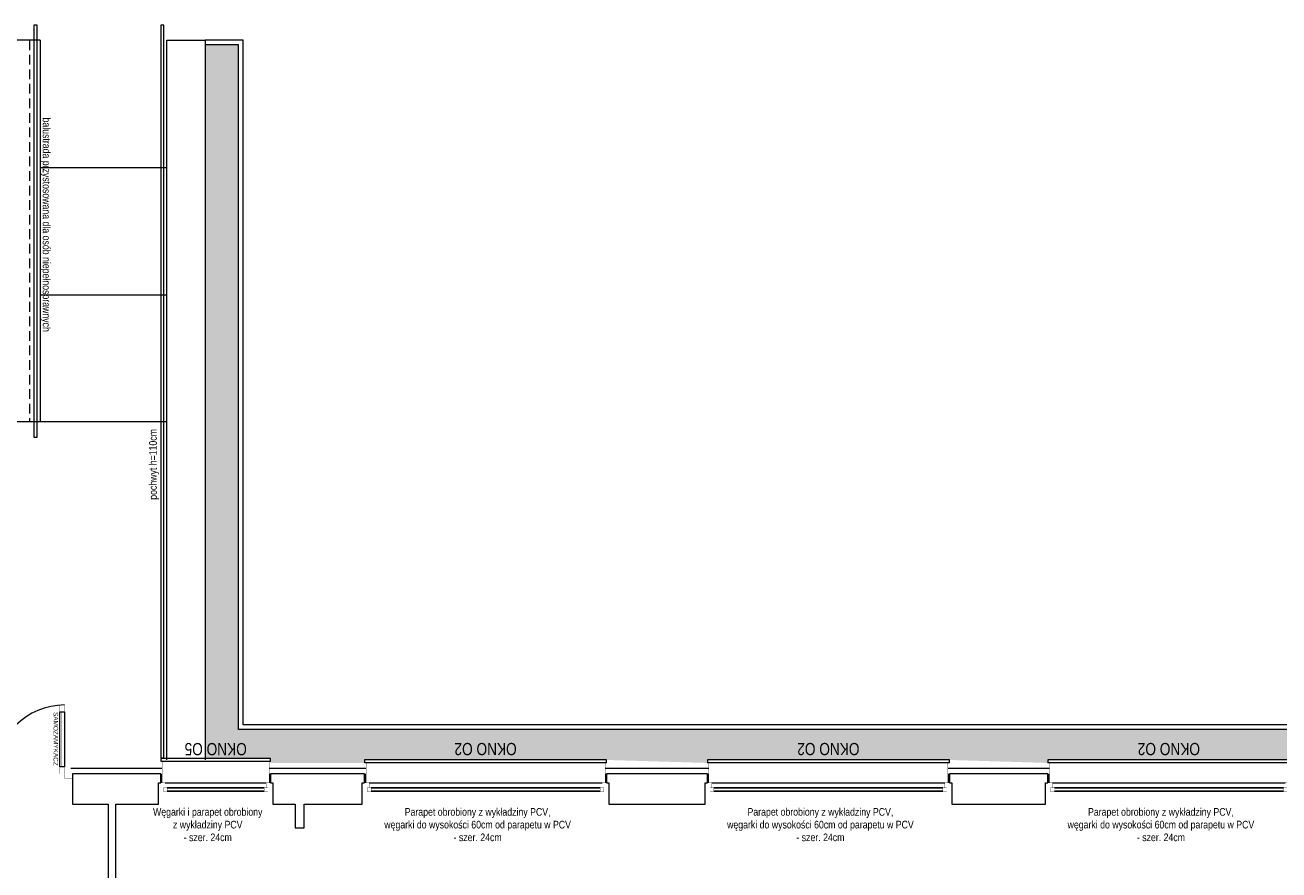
# Model space of a CAD drawing. Header units: millimetres. Extents: x 18880 to 99371, y -5529 to 27899.
# Tile 98 of 158: x 26342 to 27985, y 19066 to 20173. Entities that reach past the tile are written whole.
import ezdxf

# ---------------------------------------------------------------- set-up
doc = ezdxf.new("R2010")
doc.units = ezdxf.units.MM
doc.set_wipeout_variables(frame=1)
doc.linetypes.add('DASHED', pattern=[19.05, 12.7, -6.35])
for name, color, linetype, lineweight in [('AA_HATCH', 252, 'Continuous', 0), ('AA_IZOLACJA', 251, 'Continuous', 0), ('AA_OPIS', 2, 'Continuous', 0), ('AA_WIDOK', 254, 'Continuous', 0), ('AP wymiary', 40, 'Continuous', 0), ('K_SCIANY', 90, 'Continuous', 20)]:
    doc.layers.add(name, color=color, linetype=linetype, lineweight=lineweight)
doc.layers.add('Okna ArchiCADa', color=7, linetype='Continuous')
doc.styles.add('ARIAL', font='arial.ttf')
doc.styles.add('Arial Narrow', font='txt')
doc.linetypes.add('STYROPIAN', pattern='A,0.000141,[1,styropian.shx,S=1,R=0,X=0,Y=0],-14.102004', length=14.102145)

# ---------------------------------------------------------------- blocks, each defined once
blk = doc.blocks.new('O1 rozwierane 12_80')
at = {"layer": 'AA_WIDOK', "color": 4}
blk.add_lwpolyline([(1585, 260), (1585, 300), (-1585, 300), (-1585, 260)], dxfattribs=at)
at = {"layer": 'AA_WIDOK', "linetype": 'DASHED', "ltscale": 0.5}
blk.add_lwpolyline([(1585, 260), (-1585, 260)], dxfattribs=at)
at = {"layer": 'AA_WIDOK', "color": 4, "const_width": 3}
for points in [[(-1615, -90), (-1615, 0)], [(1615, 0), (1615, -90)]]:
    blk.add_lwpolyline(points, dxfattribs=at)
at = {"color": 4}
blk.add_wipeout([(-1500, -115), (-1500, -65), (-1525, -65), (-1525, 0), (1525, 0), (1525, -65), (1500, -65), (1500, -115)], dxfattribs=at).dxf.layer = 'AA_WIDOK'
at = {"layer": 'AA_IZOLACJA', "linetype": 'STYROPIAN', "ltscale": 0.2}
for points in [[(-1575, 120), (-1575, 0)], [(1575, 120), (1575, 0)]]:
    blk.add_lwpolyline(points, dxfattribs=at)
at = {"layer": 'AA_WIDOK', "const_width": 3}
for points in [[(-1565, 260), (-1565, 0)], [(1565, 260), (1565, 0)]]:
    blk.add_lwpolyline(points, dxfattribs=at)
at = {"layer": 'AA_WIDOK', "color": 4, "const_width": 3}
for points in [[(-1615, 0), (-1525, 0)], [(-1525, 0), (-1525, -65)], [(1525, -65), (1525, 0)], [(1525, 0), (1615, 0)], [(-1550, -90), (-1615, -90)], [(-1525, -65), (-1550, -65)], [(-1550, -65), (-1550, -90)], [(-1550, -65), (-1500, -65)], [(-1550, -115), (-1550, -65)], [(-1500, -115), (-1550, -115)], [(-1500, -65), (-1500, -115)], [(1500, -80), (-1500, -80)], [(1500, -90), (-1500, -90)], [(1500, -100), (-1500, -100)], [(1500, -115), (1500, -65)], [(1500, -65), (1550, -65)], [(1550, -115), (1500, -115)], [(1550, -65), (1525, -65)], [(1550, -90), (1550, -65)], [(1550, -65), (1550, -115)], [(1615, -90), (1550, -90)]]:
    blk.add_lwpolyline(points, dxfattribs=at)
at = {"layer": 'AA_WIDOK', "color": 4}
for points in [[(-1525, 0), (1525, 0)], [(1500, -65), (-1500, -65)], [(1500, -115), (-1500, -115)], [(1500, -115), (-1500, -115)]]:
    blk.add_lwpolyline(points, dxfattribs=at)
blk = doc.blocks.new('O1 rozwierane 12_97')
at = {"layer": 'AA_WIDOK', "color": 4}
blk.add_lwpolyline([(-720, 280), (-720, 320), (720, 320), (720, 280)], dxfattribs=at)
at = {"layer": 'AA_WIDOK', "linetype": 'DASHED', "ltscale": 0.5}
blk.add_lwpolyline([(-720, 280), (720, 280)], dxfattribs=at)
at = {"layer": 'AA_WIDOK', "color": 4, "const_width": 3}
for points in [[(-750, 0), (-750, -90)], [(750, -90), (750, 0)]]:
    blk.add_lwpolyline(points, dxfattribs=at)
at = {"color": 4}
blk.add_wipeout([(635, -115), (635, -65), (660, -65), (660, 0), (-660, 0), (-660, -65), (-635, -65), (-635, -115)], dxfattribs=at).dxf.layer = 'AA_WIDOK'
at = {"layer": 'AA_IZOLACJA', "linetype": 'STYROPIAN', "ltscale": 0.2}
for points in [[(-710, 120), (-710, 0)], [(710, 120), (710, 0)]]:
    blk.add_lwpolyline(points, dxfattribs=at)
at = {"layer": 'AA_WIDOK', "const_width": 3}
for points in [[(-700, 280), (-700, 0)], [(700, 280), (700, 0)]]:
    blk.add_lwpolyline(points, dxfattribs=at)
at = {"layer": 'AA_WIDOK', "color": 4, "const_width": 3}
for points in [[(-660, 0), (-750, 0)], [(-660, -65), (-660, 0)], [(750, 0), (660, 0)], [(660, 0), (660, -65)], [(-750, -90), (-685, -90)], [(-685, -90), (-685, -65)], [(-685, -65), (-660, -65)], [(-635, -65), (-685, -65)], [(-685, -65), (-685, -115)], [(-685, -115), (-635, -115)], [(-635, -115), (-635, -65)], [(-635, -80), (635, -80)], [(-635, -90), (635, -90)], [(-635, -100), (635, -100)], [(685, -65), (635, -65)], [(635, -65), (635, -115)], [(635, -115), (685, -115)], [(660, -65), (685, -65)], [(685, -65), (685, -90)], [(685, -115), (685, -65)], [(685, -90), (750, -90)]]:
    blk.add_lwpolyline(points, dxfattribs=at)
at = {"layer": 'AA_WIDOK', "color": 4}
for points in [[(660, 0), (-660, 0)], [(-635, -65), (635, -65)], [(-635, -115), (635, -115)], [(-635, -115), (635, -115)]]:
    blk.add_lwpolyline(points, dxfattribs=at)
blk = doc.blocks.new('dsggf')
at = {"layer": 'AA_WIDOK', "color": 4, "const_width": 0.3}
for points in [[(-13, 81), (-13, 90), (-19, 90), (-19, 81)], [(-16.5, 9), (-16.5, 81), (-15.5, 81), (-15.5, 9)], [(-133, 21), (-133, 30), (-127, 30), (-127, 21)], [(-129.5, 9), (-129.5, 21), (-130.5, 21), (-130.5, 9)], [(-143.5, -6), (-133, -6), (-133, 0), (-143.5, 0)], [(-133, 0), (-133, 9), (-127, 9), (-127, 0)], [(-13, 0), (-13, 9), (-19, 9), (-19, 0)], [(-2.5, -6), (-13, -6), (-13, 0), (-2.5, 0)]]:
    blk.add_lwpolyline(points, close=True, dxfattribs=at)
at = {"layer": 'AA_WIDOK', "color": 4}
for points in [[(-19, 9), (-19, 81), (-13, 81), (-13, 9)], [(-127, 9), (-127, 21), (-133, 21), (-133, 9)]]:
    blk.add_lwpolyline(points, close=True, dxfattribs=at)
at = {"layer": 'AA_WIDOK', "const_width": 0.3}
for points in [[(-141.5, 14), (-141.5, 0)], [(-4.5, 14), (-4.5, 0)]]:
    blk.add_lwpolyline(points, dxfattribs=at)
at = {"layer": 'AA_WIDOK', "color": 4}
for centre, radius, start, end in [((-13, 0), 90, 90, 180), ((-133.2, -0.2), 30.2, 0.3912, 89.6088)]:
    blk.add_arc(centre, radius, start, end, dxfattribs=at)

msp = doc.modelspace()

# ---------------------------------------------------------------- hatches: boundary and pattern name
at = {"layer": 'AA_HATCH'}
h = msp.add_hatch(dxfattribs=at)
h.set_pattern_fill('AR-CONC', color=256, scale=0.1)
h.paths.add_polyline_path([(28129.01574, 19250.37583), (26622.01574, 19250.37583), (26622.01574, 20147.37583), (26578.01574, 20147.37583), (26578.01574, 19212.37583), (26664.01574, 19212.37583), (26664.01574, 19206.37583), (26787.01574, 19206.37583), (26787.01574, 19210.37583), (27104.01574, 19210.37583), (27236.01574, 19206.43553), (27236.01574, 19210.37583), (27553.01574, 19210.37583), (27682.01574, 19206.43689), (27682.01574, 19210.37583), (27999.01574, 19210.37583), (28085.01574, 19206.37583), (28085.01574, 18394.37583), (28089.01574, 18394.37583), (28089.01574, 18241.37583), (28085.01574, 18232.37583), (28121.01574, 18232.37583), (28121.01574, 18238.37583), (28265.01574, 18238.37583), (28265.01574, 18232.37583), (28395.51574, 18232.37583), (28395.51574, 18236.37583), (28712.51574, 18236.37583), (28941.51574, 18232.41046), (28941.51574, 18236.37583), (29258.51574, 18236.37583), (29454.01574, 18232.41633), (29454.01574, 18238.37583), (29598.01574, 18238.37583), (29598.01574, 18232.37583), (29704.01574, 18232.37583), (29704.01574, 18276.37583), (28129.01574, 18276.37583)])

# ---------------------------------------------------------------- linework, layer by layer
at = {"layer": 'AA_IZOLACJA', "linetype": 'STYROPIAN', "ltscale": 1.4}
for points in [[(26522.01574, 19199.37583), (26402.26574, 19199.37583)], [(26789.01574, 19199.37583), (26662.01574, 19199.37583)], [(27238.01574, 19199.37583), (27102.01574, 19199.37583)], [(27684.01574, 19199.37583), (27551.01574, 19199.37583)]]:
    msp.add_lwpolyline(points, dxfattribs=at)
at = {"layer": 'AA_WIDOK'}
for p, q in [((26362.01574, 20153.37583), (26242.01574, 20153.37583)), ((26362.01574, 20153.37583), (26362.01574, 19653.37583)), ((26528.01574, 19210.37583), (26528.01574, 20153.37583)), ((26528.01574, 20153.37583), (26578.01574, 20153.37583)), ((26578.01574, 20153.37583), (26578.01574, 19210.37583)), ((26362.01574, 19986.70916), (26528.01574, 19986.70916)), ((26362.01574, 19820.04249), (26528.01574, 19820.04249)), ((26528.01574, 19653.37583), (26228.01574, 19653.37583))]:
    msp.add_line(p, q, dxfattribs=at)
at = {"layer": 'AA_WIDOK', "color": 8, "linetype": 'DASHED'}
msp.add_lwpolyline([(26348.01574, 20153.37583), (26348.01574, 19653.37583)], dxfattribs=at)
at = {"layer": 'AA_WIDOK', "const_width": 0.3}
for points in [[(26522.01574, 19206.37583), (26402.26574, 19206.37583)], [(26789.01574, 19206.37583), (26662.01574, 19206.37583)], [(27238.01574, 19206.37583), (27102.01574, 19206.37583)], [(27684.01574, 19206.37583), (27551.01574, 19206.37583)]]:
    msp.add_lwpolyline(points, dxfattribs=at)
at = {"layer": 'AP wymiary'}
msp.add_lwpolyline([(26358.01574, 20173.37583), (26354.01574, 20173.37583), (26354.01574, 19633.37583), (26358.01574, 19633.37583)], close=True, dxfattribs=at)
at = {"layer": 'K_SCIANY'}
for points in [[(26461.01574, 18734.37583), (26461.01574, 19152.37583), (26517.01574, 19152.37583), (26517.01574, 19171.37583), (26517.01574, 19180.37583), (26520.01574, 19180.37583), (26520.01574, 19192.37583), (26404.51574, 19192.37583), (26404.51574, 19180.37583), (26404.51574, 19180.37583), (26404.51574, 19173.37583), (26404.51574, 19152.37583), (26451.01574, 19152.37583), (26451.01574, 18734.37583), (26460.01574, 18734.37583)], [(26696.01574, 19121.37583), (26699.01574, 19121.37583), (26708.01574, 19121.37583), (26708.01574, 19152.37583), (26784.01574, 19152.37583), (26784.01574, 19171.37583), (26784.01574, 19180.37583), (26787.01574, 19180.37583), (26787.01574, 19192.37583), (26664.01574, 19192.37583), (26664.01574, 19180.37583), (26667.01574, 19180.37583), (26667.01574, 19171.37583), (26667.01574, 19152.37583), (26696.01574, 19152.37583)], [(27233.01574, 19152.37583), (27233.01574, 19171.37583), (27233.01574, 19180.37583), (27236.01574, 19180.37583), (27236.01574, 19192.37583), (27104.01574, 19192.37583), (27104.01574, 19180.37583), (27107.01574, 19180.37583), (27107.01574, 19171.37583), (27107.01574, 19152.37583)], [(27679.01574, 19152.37583), (27679.01574, 19171.37583), (27679.01574, 19180.37583), (27682.01574, 19180.37583), (27682.01574, 19192.37583), (27553.01574, 19192.37583), (27553.01574, 19180.37583), (27556.01574, 19180.37583), (27556.01574, 19171.37583), (27556.01574, 19152.37583)]]:
    msp.add_lwpolyline(points, close=True, dxfattribs=at)

# ---------------------------------------------------------------- block references
msp.add_blockref('dsggf', (26407.01574, 19192.37583))

# ---------------------------------------------------------------- texts
at = {"layer": 'AA_OPIS', "char_height": 10, "width": 299.9998938, "attachment_point": 1, "style": 'Arial Narrow'}
for s, insert, rotation in [('\\pxqc;{\\fArial Narrow|b0|i0|c238|p34;\\C2;balustrada przystosowana dla osób niepełnosprawnych}', (26375.53084, 20061.77425), 270), ('\\pxqc;{\\fArial Narrow|b0|i0|c238|p34;\\C2;pochwyt h=110cm}', (26504.84511, 19447.63961), 90)]:
    msp.add_mtext(s, dxfattribs=dict(at, insert=insert, rotation=rotation))
at = {"layer": 'AA_OPIS', "linetype": 'Continuous', "insert": (26379.53882, 19237.95772), "char_height": 6, "attachment_point": 8, "rotation": 270, "style": 'ARIAL'}
msp.add_mtext('SAMOZAMYKACZ', dxfattribs=at)
at = {"layer": 'AA_OPIS', "char_height": 10, "width": 299.9998938, "attachment_point": 1, "style": 'Arial Narrow'}
for s, insert in [('\\pxqc;{\\fArial Narrow|b0|i0|c238|p34;\\C30;\\c2005496;Węgarki i parapet obrobiony \\Pz wykładziny PCV\\P- szer. 24cm}', (26431.59119, 19147.28536)), ('\\pxqc;{\\fArial Narrow|b0|i0|c238|p34;\\C2;Parapet obrobiony z wykładziny PCV,\\Pwęgarki do wysokości 60cm od parapetu w PCV\\P- szer. 24cm}', (26785.09119, 19147.28536)), ('\\pxqc;{\\fArial Narrow|b0|i0|c238|p34;\\C2;Parapet obrobiony z wykładziny PCV,\\Pwęgarki do wysokości 60cm od parapetu w PCV\\P- szer. 24cm}', (27234.09119, 19147.28536)), ('\\pxqc;{\\fArial Narrow|b0|i0|c238|p34;\\C2;Parapet obrobiony z wykładziny PCV,\\Pwęgarki do wysokości 60cm od parapetu w PCV\\P- szer. 24cm}', (27680.09119, 19147.28536))]:
    msp.add_mtext(s, dxfattribs=dict(at, insert=insert))

# ---------------------------------------------------------------- next in the draw order: block references
at = {"layer": 'Okna ArchiCADa', "linetype": 'Continuous', "yscale": 0.1, "zscale": 0.1}
for name, p, xscale in [('O1 rozwierane 12_97', (26592.01574, 19180.37583), -0.1), ('O1 rozwierane 12_80', (26945.51574, 19180.37583), 0.1), ('O1 rozwierane 12_80', (27394.51574, 19180.37583), 0.1), ('O1 rozwierane 12_80', (27840.51574, 19180.37583), 0.1)]:
    msp.add_blockref(name, p, dxfattribs=dict(at, xscale=xscale))

# ---------------------------------------------------------------- next in the draw order: linework, layer by layer
at = {"layer": 'AA_HATCH'}
for points in [[(29710.01574, 18232.37583), (29710.01574, 18282.37583), (28135.01574, 18282.37583), (28135.01574, 19256.37583), (26628.01574, 19256.37583), (26628.01574, 20153.37583), (26578.01574, 20153.37583)], [(29704.01574, 18232.37583), (29704.01574, 18276.37583), (28129.01574, 18276.37583), (28129.01574, 19250.37583), (26622.01574, 19250.37583), (26622.01574, 20147.37583), (26578.01574, 20147.37583)]]:
    msp.add_lwpolyline(points, dxfattribs=at)
at = {"layer": 'AP wymiary'}
msp.add_lwpolyline([(26524.01574, 20173.37583), (26520.01574, 20173.37583), (26520.01574, 19213.30924), (26524.01574, 19213.30924)], close=True, dxfattribs=at)

# ---------------------------------------------------------------- next in the draw order: texts
at = {"layer": 'AA_OPIS', "char_height": 16, "width": 300, "attachment_point": 2, "rotation": 180, "style": 'ARIAL'}
for s, insert in [('{\\W0.8;OKNO O5}', (26592.01574, 19216.58743)), ('{\\W0.8;OKNO O2}', (26945.51574, 19216.67345)), ('{\\W0.8;OKNO O2}', (27394.51574, 19216.67345)), ('{\\W0.8;OKNO O2}', (27840.51574, 19216.67345))]:
    msp.add_mtext(s, dxfattribs=dict(at, insert=insert))

doc.saveas('drawing.dxf')
